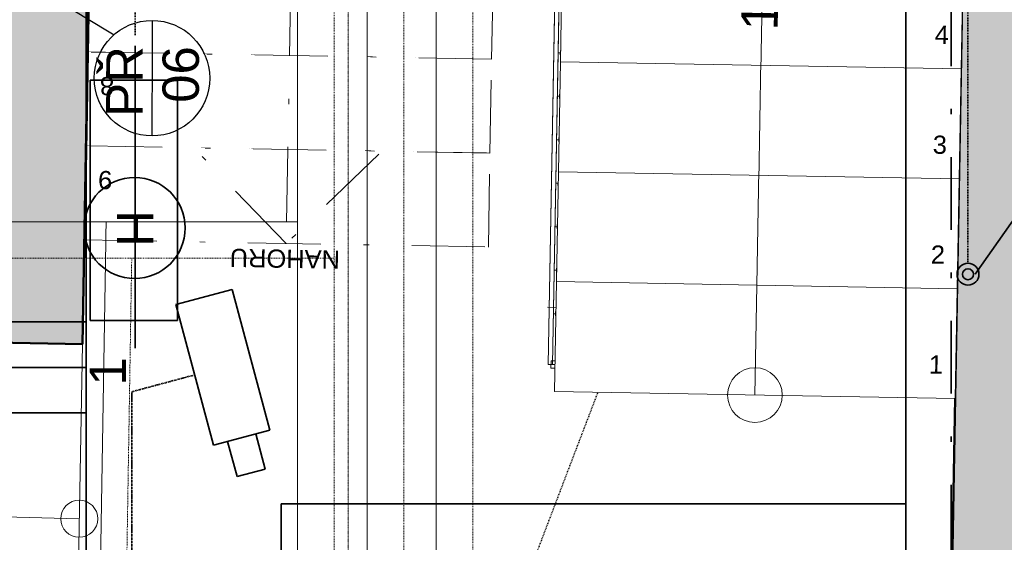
# Model space of a CAD drawing. Header units: millimetres. Extents: x -28761 to 4793, y -4271 to 20239.
# Tile 125 of 256: x -15752 to -13048, y 4495 to 5931. Entities that reach past the tile are written whole.
import ezdxf

# ---------------------------------------------------------------- set-up
doc = ezdxf.new("R2010")
doc.units = ezdxf.units.MM
doc.header["$MEASUREMENT"] = 0
for name, pattern in [('Telekomunikacni vodic', [9.25, 3, -0.75, 3, -0.75, 0.125, -0.75, 0.125, -0.75]), ('Wipeout_Contour', [1000, 0, -1000]), ('Čerchovaná', [450, 200, -117.5, 15, -117.5]), ('Čerchovaná S', [3.5, 1.5, -0.85, 0.3, -0.85]), ('Čárkovaná M', [4.5, 2.5, -2])]:
    doc.linetypes.add(name, pattern=pattern)
for name, color, linetype in [('5._POHLED ZÁPADNÍ_1_2D prvky - obecné', 7, 'Continuous'), ('5._POHLED ZÁPADNÍ_1_Anotace - S', 7, 'Continuous'), ('5._POHLED ZÁPADNÍ_1_Interiér - schodiště', 7, 'Continuous'), ('5._POHLED ZÁPADNÍ_1_Konstrukce - nenosné', 7, 'Continuous'), ('5._POHLED ZÁPADNÍ_1_Konstrukce - nosné', 7, 'Continuous'), ('5._POHLED ZÁPADNÍ_1_Kresby a obrázky', 7, 'Continuous'), ('5._POHLED ZÁPADNÍ_1_Nové_Anotace - S', 7, 'Continuous'), ('5._POHLED ZÁPADNÍ_1_Nové_Popis', 7, 'Continuous'), ('5._POHLED ZÁPADNÍ_1_Otvory – Dveře', 7, 'Continuous'), ('5._POHLED ZÁPADNÍ_1_Popis_CZ', 7, 'Continuous'), ('5._POHLED ZÁPADNÍ_1_TZB - elektroinstalace', 7, 'Continuous'), ('5._POHLED ZÁPADNÍ_1_TZB - voda', 7, 'Continuous'), ('5._POHLED ZÁPADNÍ_1_TZB - ZTI', 7, 'Continuous'), ('5._POHLED ZÁPADNÍ_1_Výplně - Povrchové', 7, 'Continuous'), ('5._POHLED ZÁPADNÍ_1_Výplně – Řezové', 7, 'Continuous'), ('5._POHLED ZÁPADNÍ_1_Značky - řezy', 7, 'Continuous')]:
    doc.layers.add(name, color=color, linetype=linetype)
doc.styles.add('GENEROVANÝ_STYL_1', font='txt')

msp = doc.modelspace()

# ---------------------------------------------------------------- hatches: boundary and pattern name
at = {"layer": '5._POHLED ZÁPADNÍ_1_Výplně – Řezové', "linetype": 'Continuous', "lineweight": 13}
msp.add_hatch(color=254, dxfattribs=at).paths.add_polyline_path([(-12794.2, 7636.4), (-13134.2, 7636.3), (-13251.8, 1010.5), (-12911.7, 1010.6)])

# ---------------------------------------------------------------- linework, layer by layer
at = {"layer": '5._POHLED ZÁPADNÍ_1_2D prvky - obecné', "color": 8, "linetype": 'Continuous', "lineweight": 13}
msp.add_line((-14302.1, 5141.4), (-13199.2, 5123.1), dxfattribs=at)
at = {"layer": '5._POHLED ZÁPADNÍ_1_Konstrukce - nenosné', "color": 8, "linetype": 'Continuous', "lineweight": 20}
for p, q in [((-14273.3, 5840), (-14261.3, 5839.8)), ((-14273.3, 5840), (-14261.3, 5839.8)), ((-14267.2, 5845.9), (-14267.4, 5833.9)), ((-14267.2, 5845.9), (-14267.4, 5833.9)), ((-14275.4, 5720.6), (-14263.4, 5720.4)), ((-14275.4, 5720.6), (-14263.4, 5720.4)), ((-14269.3, 5726.5), (-14269.5, 5714.5)), ((-14269.3, 5726.5), (-14269.5, 5714.5)), ((-14277.6, 5601.1), (-14265.6, 5600.9)), ((-14277.6, 5601.1), (-14265.6, 5600.9)), ((-14271.5, 5607), (-14271.7, 5595)), ((-14271.5, 5607), (-14271.7, 5595)), ((-14279.8, 5481.7), (-14267.8, 5481.5)), ((-14279.8, 5481.7), (-14267.8, 5481.5)), ((-14273.6, 5487.6), (-14273.9, 5475.6)), ((-14273.6, 5487.6), (-14273.9, 5475.6)), ((-14281.9, 5362.2), (-14269.9, 5362)), ((-14281.9, 5362.2), (-14269.9, 5362)), ((-14275.8, 5368.1), (-14276, 5356.1)), ((-14275.8, 5368.1), (-14276, 5356.1)), ((-14278, 5248.7), (-14278.2, 5236.7)), ((-14278, 5248.7), (-14278.2, 5236.7)), ((-14284.1, 5242.8), (-14272.1, 5242.6)), ((-14284.1, 5242.8), (-14272.1, 5242.6)), ((-14286.2, 5123.3), (-14274.2, 5123.1)), ((-14286.2, 5123.3), (-14274.2, 5123.1)), ((-14280.1, 5129.2), (-14280.4, 5117.2)), ((-14280.1, 5129.2), (-14280.4, 5117.2))]:
    msp.add_line(p, q, dxfattribs=at)
at = {"layer": '5._POHLED ZÁPADNÍ_1_Konstrukce - nenosné', "color": 8, "linetype": 'Continuous', "lineweight": 20, "flags": 128}
for points in [[(-14300.3, 4984.1), (-14265.3, 4983.5), (-14216.9, 7651.3), (-14251.9, 7651.9)], [(-14288.8, 4983.9), (-14276.8, 4983.7), (-14228.4, 7651.5), (-14240.4, 7651.7)], [(-14300.3, 4984.1), (-14265.3, 4983.5), (-14233.7, 6725.6), (-14269.1, 6706)], [(-14288.8, 4983.9), (-14276.8, 4983.7), (-14245.3, 6719.2), (-14257.4, 6712.5)], [(-14293, 4974), (-14273, 4973.6), (-14272.6, 4993.6), (-14292.6, 4994)], [(-14293, 4974), (-14273, 4973.6), (-14272.6, 4993.6), (-14292.6, 4994)]]:
    msp.add_lwpolyline(points, close=True, dxfattribs=at)
at = {"layer": '5._POHLED ZÁPADNÍ_1_Konstrukce - nosné', "color": 7, "linetype": 'Continuous', "lineweight": 50}
msp.add_line((-15579.3, 5039.9), (-15909.2, 5045.7), dxfattribs=at)
at = {"layer": '5._POHLED ZÁPADNÍ_1_Konstrukce - nosné', "color": 7, "linetype": 'Continuous', "lineweight": 50, "flags": 128}
msp.add_lwpolyline([(-13134.2, 7636.3), (-13251.8, 1010.5)], dxfattribs=at)
at = {"layer": '5._POHLED ZÁPADNÍ_1_Kresby a obrázky', "color": 8, "linetype": 'Continuous', "lineweight": 13}
msp.add_line((-15588.2, 4560), (-15793.2, 4565.3), dxfattribs=at)
msp.add_circle((-15588.2, 4560), 51, dxfattribs=at)
at = {"layer": '5._POHLED ZÁPADNÍ_1_Otvory – Dveře', "color": 8, "linetype": 'Continuous', "lineweight": 13}
for p, q in [((-15579.3, 5039.9), (-15909.2, 5045.7)), ((-15596.1, 4080.1), (-15579.3, 5039.9))]:
    msp.add_line(p, q, dxfattribs=at)
at = {"layer": '5._POHLED ZÁPADNÍ_1_TZB - elektroinstalace', "color": 92, "linetype": 'Continuous', "lineweight": 35, "true_color": 0x00d700, "flags": 128}
for points in [[(-15168.4, 5189.7), (-15323, 5148.3)], [(-15168.4, 5189.7), (-15323, 5148.3)], [(-15064.9, 4803.3), (-15168.4, 5189.7)], [(-15064.9, 4803.3), (-15168.4, 5189.7)], [(-15323, 5148.3), (-15219.4, 4761.9)], [(-15323, 5148.3), (-15219.4, 4761.9)], [(-15568.9, 2350.8), (-15568.9, 4850.8), (-16318.9, 4850.8), (-16318.9, 5010.1)], [(-15219.4, 4761.9), (-15064.9, 4803.3)], [(-15219.4, 4761.9), (-15064.9, 4803.3)], [(-15077.7, 4696.4), (-15103.5, 4793)], [(-15077.7, 4696.4), (-15103.5, 4793)], [(-15180.8, 4772.2), (-15154.9, 4675.7)], [(-15180.8, 4772.2), (-15154.9, 4675.7)], [(-15077.7, 4696.4), (-15154.9, 4675.7)], [(-15077.7, 4696.4), (-15154.9, 4675.7)]]:
    msp.add_lwpolyline(points, dxfattribs=at)
at = {"layer": '5._POHLED ZÁPADNÍ_1_TZB - elektroinstalace', "color": 92, "linetype": 'Telekomunikacni vodic', "lineweight": 35, "true_color": 0x00d700, "flags": 128}
msp.add_lwpolyline([(-15443.9, 1153.6), (-15443.9, 4908.8), (-15271.2, 4955.1)], dxfattribs=at)
msp.add_lwpolyline([(-15443.9, 1153.6), (-15443.9, 4908.8), (-15271.2, 4955.1)], dxfattribs=at)
at = {"layer": '5._POHLED ZÁPADNÍ_1_TZB - elektroinstalace', "color": 92, "linetype": 'Čerchovaná', "lineweight": 35, "true_color": 0x00d700, "flags": 128}
msp.add_lwpolyline([(-16231.4, 2475.8), (-16193.9, 2475.8), (-16193.9, 2225.8), (-15568.9, 2225.8), (-15568.9, 4850.8), (-16193.9, 4850.8), (-16193.9, 4350.8), (-16231.4, 4350.8)], dxfattribs=at)
at = {"layer": '5._POHLED ZÁPADNÍ_1_TZB - voda', "color": 142, "linetype": 'Čárkovaná M', "lineweight": 35, "true_color": 0x0080c0}
msp.add_line((-13147.9, 5261.6), (-13147.9, 8688.1), dxfattribs=at)
at = {"layer": '5._POHLED ZÁPADNÍ_1_TZB - voda', "color": 142, "linetype": 'Continuous', "lineweight": 35, "true_color": 0x0080c0}
for p, q in [((-13127.9, 5231.9), (-12650.9, 5911.3)), ((-15558.4, 5104.9), (-15318.4, 5104.9))]:
    msp.add_line(p, q, dxfattribs=at)
at = {"layer": '5._POHLED ZÁPADNÍ_1_TZB - ZTI', "color": 6, "linetype": 'Čárkovaná M', "lineweight": 20}
for p, q in [((-14888.5, 5275.4), (-16184.7, 5275.4)), ((-15512.5, 1091.7), (-15444.1, 5275.4))]:
    msp.add_line(p, q, dxfattribs=at)

# ---------------------------------------------------------------- texts
at = {"layer": '5._POHLED ZÁPADNÍ_1_Anotace - S', "color": 7, "linetype": 'Continuous', "lineweight": 20, "insert": (-15459.9, 5003.7), "char_height": 100, "attachment_point": 9, "rotation": 89.9831, "style": 'GENEROVANÝ_STYL_1'}
msp.add_mtext('\\A1;{\\pqr;\\fArial|b0|i0|c238|p38;1}', dxfattribs=at)

# ---------------------------------------------------------------- wipeouts: each hides what was drawn before it
at = {"color": 254, "linetype": 'Wipeout_Contour', "lineweight": 0, "ltscale": 64602.94055}
msp.add_wipeout([(-15565.7, 5842.1), (-14455.8, 5822.6), (-14451.3, 6080.7), (-15561.1, 6100.2)], dxfattribs=at).dxf.layer = '5._POHLED ZÁPADNÍ_1_Výplně - Povrchové'

# ---------------------------------------------------------------- next in the draw order: linework, layer by layer
at = {"layer": '5._POHLED ZÁPADNÍ_1_Interiér - schodiště', "color": 8, "linetype": 'Čerchovaná', "lineweight": 13}
for p, q in [((-15561.1, 6100.2), (-15565.7, 5842.1)), ((-14455.8, 5822.6), (-14451.3, 6080.7)), ((-15565.7, 5842.1), (-14455.8, 5822.6))]:
    msp.add_line(p, q, dxfattribs=at)
at = {"layer": '5._POHLED ZÁPADNÍ_1_Nové_Popis', "color": 1, "linetype": 'Continuous', "lineweight": 25}
msp.add_line((-15612.6, 5961.9), (-15492.1, 5889.1), dxfattribs=at)
at = {"layer": '5._POHLED ZÁPADNÍ_1_TZB - voda', "color": 142, "linetype": 'Čárkovaná M', "lineweight": 35, "true_color": 0x0080c0}
msp.add_line((-15434.5, 5888.7), (-15434.5, 8950.6), dxfattribs=at)

# ---------------------------------------------------------------- next in the draw order: wipeouts: each hides what was drawn before it
at = {"color": 254, "linetype": 'Wipeout_Contour', "lineweight": 0, "ltscale": 64245.683511}
msp.add_wipeout([(-15570.2, 5584.1), (-14460.4, 5564.5), (-14455.8, 5822.6), (-15565.7, 5842.1)], dxfattribs=at).dxf.layer = '5._POHLED ZÁPADNÍ_1_Výplně - Povrchové'

# ---------------------------------------------------------------- next in the draw order: linework, layer by layer
at = {"layer": '5._POHLED ZÁPADNÍ_1_Interiér - schodiště', "color": 8, "linetype": 'Čerchovaná', "lineweight": 13}
for p, q in [((-15565.7, 5842.1), (-15570.2, 5584.1)), ((-14455.8, 5822.6), (-15565.7, 5842.1)), ((-14460.4, 5564.5), (-14455.8, 5822.6)), ((-15570.2, 5584.1), (-14460.4, 5564.5))]:
    msp.add_line(p, q, dxfattribs=at)
at = {"layer": '5._POHLED ZÁPADNÍ_1_Nové_Popis', "color": 1, "linetype": 'Continuous', "lineweight": 25}
msp.add_line((-15388.1, 5928.7), (-15388.6, 5611.6), dxfattribs=at)
msp.add_circle((-15388.3, 5770.1), 158.6, dxfattribs=at)
at = {"layer": '5._POHLED ZÁPADNÍ_1_TZB - voda', "color": 142, "linetype": 'Continuous', "lineweight": 35, "true_color": 0x0080c0}
msp.add_line((-15318.4, 5764.9), (-15558.4, 5764.9), dxfattribs=at)

# ---------------------------------------------------------------- next in the draw order: texts
at = {"layer": '5._POHLED ZÁPADNÍ_1_Interiér - schodiště', "color": 8, "linetype": 'Continuous', "lineweight": 13, "insert": (-15492.8, 5748.4), "char_height": 50, "attachment_point": 4, "rotation": 178.9912, "style": 'GENEROVANÝ_STYL_1'}
msp.add_mtext('\\A1;{\\pql;\\fArial|b0|i0|c238|p38;8}', dxfattribs=at)
at = {"layer": '5._POHLED ZÁPADNÍ_1_Popis_CZ', "color": 1, "linetype": 'Continuous', "lineweight": 25, "insert": (-15386.3, 5761), "char_height": 100, "attachment_point": 5, "rotation": 89.9048, "line_spacing_factor": 0.927795, "style": 'GENEROVANÝ_STYL_1'}
msp.add_mtext('\\A1;{\\pqc;\\fArial|b0|i0|c238|p38;PŘ\\P\\pqc;\\fArial|b0|i0|c238|p38; 0\\fArial|b0|i0|c238|p38;6}', dxfattribs=at)

# ---------------------------------------------------------------- next in the draw order: wipeouts: each hides what was drawn before it
at = {"color": 254, "linetype": 'Wipeout_Contour', "lineweight": 0, "ltscale": 63903.123324}
msp.add_wipeout([(-14460.4, 5564.5), (-15570.2, 5584.1), (-15574.8, 5326), (-14464.9, 5306.4)], dxfattribs=at).dxf.layer = '5._POHLED ZÁPADNÍ_1_Výplně - Povrchové'

# ---------------------------------------------------------------- next in the draw order: hatches: boundary and pattern name
at = {"layer": '5._POHLED ZÁPADNÍ_1_Výplně – Řezové', "linetype": 'Continuous', "lineweight": 13}
msp.add_hatch(color=254, dxfattribs=at).paths.add_polyline_path([(-15909.2, 5045.7), (-15579.3, 5039.9), (-15510.4, 8982.2), (-15839.9, 9012.4)])

# ---------------------------------------------------------------- next in the draw order: linework, layer by layer
at = {"layer": '5._POHLED ZÁPADNÍ_1_Interiér - schodiště', "color": 8, "linetype": 'Čerchovaná', "lineweight": 13}
for p, q in [((-14983.5, 7380.9), (-15015.3, 5574.3)), ((-14983.5, 7380.9), (-15015.3, 5574.3)), ((-15570.2, 5584.1), (-15574.8, 5326)), ((-14460.4, 5564.5), (-15570.2, 5584.1)), ((-15019.8, 5316.2), (-15265.4, 5570.5)), ((-15019.8, 5316.2), (-15265.4, 5570.5)), ((-15015.3, 5574.3), (-15019.8, 5316.2)), ((-15015.3, 5574.3), (-15019.8, 5316.2)), ((-14765.5, 5561.7), (-15019.8, 5316.2)), ((-14765.5, 5561.7), (-15019.8, 5316.2)), ((-14464.9, 5306.4), (-14460.4, 5564.5)), ((-15574.8, 5326), (-14464.9, 5306.4))]:
    msp.add_line(p, q, dxfattribs=at)
at = {"layer": '5._POHLED ZÁPADNÍ_1_Konstrukce - nosné', "color": 7, "linetype": 'Continuous', "lineweight": 50, "flags": 128}
msp.add_lwpolyline([(-15579.3, 5039.9), (-15510.4, 8982.2)], dxfattribs=at)
at = {"layer": '5._POHLED ZÁPADNÍ_1_Nové_Anotace - S', "color": 1, "linetype": 'Čárkovaná M', "lineweight": 25}
msp.add_line((-15649.8, 1009.8), (-13134.6, 7607), dxfattribs=at)
at = {"layer": '5._POHLED ZÁPADNÍ_1_TZB - elektroinstalace', "color": 92, "linetype": 'Telekomunikacni vodic', "lineweight": 35, "true_color": 0x00d700, "flags": 128}
for points in [[(-15496.7, 1100.8), (-15568.9, 1100.8), (-15568.9, 5100.8), (-16068.9, 5100.8), (-16068.9, 9600.8), (-20293.9, 10035.8), (-20193.9, 18475.8), (-20818.9, 18475.8), (-20818.9, 18975.8), (-24116.7, 19246.5)], [(-15496.7, 1100.8), (-15568.9, 1100.8), (-15568.9, 5100.8), (-16068.9, 5100.8), (-16068.9, 9600.8), (-20293.9, 10035.8), (-20193.9, 18475.8), (-20818.9, 18475.8), (-20818.9, 18975.8), (-24116.7, 19246.5)], [(-16318.9, 7100.8), (-16193.9, 7100.8), (-16193.9, 4975.8), (-15568.9, 4975.8), (-15568.9, 975.8), (-15818.9, 975.8)], [(-16318.9, 7100.8), (-16193.9, 7100.8), (-16193.9, 4975.8), (-15568.9, 4975.8), (-15568.9, 975.8), (-15818.9, 975.8)]]:
    msp.add_lwpolyline(points, dxfattribs=at)
at = {"layer": '5._POHLED ZÁPADNÍ_1_TZB - elektroinstalace', "color": 92, "linetype": 'Continuous', "lineweight": 35, "true_color": 0x00d700, "flags": 128}
msp.add_lwpolyline([(-15534.6, 7350.8), (-15568.9, 7350.8), (-15568.9, 4850.8)], dxfattribs=at)
at = {"layer": '5._POHLED ZÁPADNÍ_1_TZB - voda', "color": 142, "linetype": 'Continuous', "lineweight": 35, "true_color": 0x0080c0}
for p, q in [((-15434.5, 5028.3), (-15434.5, 5858.7)), ((-15558.4, 5764.9), (-15558.4, 5104.9)), ((-15318.4, 5104.9), (-15318.4, 5764.9))]:
    msp.add_line(p, q, dxfattribs=at)
at = {"layer": '5._POHLED ZÁPADNÍ_1_TZB - voda', "color": 5, "linetype": 'Continuous', "lineweight": 25}
msp.add_circle((-15436.1, 5358.7), 138.7, dxfattribs=at)
at = {"layer": '5._POHLED ZÁPADNÍ_1_TZB - voda', "color": 142, "linetype": 'Continuous', "lineweight": 35, "true_color": 0x0080c0}
msp.add_circle((-15436.1, 5358.7), 138.7, dxfattribs=at)
at = {"layer": '5._POHLED ZÁPADNÍ_1_TZB - ZTI', "color": 6, "linetype": 'Čárkovaná M', "lineweight": 20}
for p, q in [((-14507.8, 7177.9), (-14507.8, 4043.7)), ((-14697.4, 6708.2), (-14697.4, 3851)), ((-14888.5, 6272.1), (-14888.5, 3651))]:
    msp.add_line(p, q, dxfattribs=at)
at = {"layer": '5._POHLED ZÁPADNÍ_1_TZB - ZTI', "color": 6, "linetype": 'Continuous', "lineweight": 20}
for p, q in [((-14607.9, 7141.1), (-14607.9, 3946.7)), ((-14797.4, 6671.4), (-14797.4, 3754.1)), ((-14988.5, 6235.2), (-14988.5, 3554.1)), ((-14988.5, 5375.4), (-16184.7, 5375.4)), ((-15584.9, 1081), (-15514.7, 5375.4))]:
    msp.add_line(p, q, dxfattribs=at)
at = {"layer": '5._POHLED ZÁPADNÍ_1_Značky - řezy', "color": 154, "linetype": 'Čerchovaná S', "lineweight": 13}
msp.add_line((-14850.1, 19646), (-14850.1, -411.8), dxfattribs=at)

# ---------------------------------------------------------------- next in the draw order: texts
at = {"layer": '5._POHLED ZÁPADNÍ_1_Anotace - S', "color": 5, "linetype": 'Continuous', "lineweight": 25, "insert": (-15484.7, 5357.3), "char_height": 100, "attachment_point": 8, "rotation": 270.0169, "style": 'GENEROVANÝ_STYL_1'}
msp.add_mtext('\\A1;{\\pqc;\\fArial|b0|i0|c238|p38;H}', dxfattribs=at)
at = {"layer": '5._POHLED ZÁPADNÍ_1_Interiér - schodiště', "color": 8, "linetype": 'Continuous', "lineweight": 13, "char_height": 50, "attachment_point": 4, "rotation": 178.9912, "style": 'GENEROVANÝ_STYL_1'}
for s, insert in [('\\A1;{\\pql;\\fArial|b0|i0|c238|p38;9}', (-15497.4, 5490.3)), ('\\A1;{\\pql;\\fArial|b0|i0|c238|p38;NAHORU}', (-14872.3, 5271.8))]:
    msp.add_mtext(s, dxfattribs=dict(at, insert=insert))

# ---------------------------------------------------------------- next in the draw order: wipeouts: each hides what was drawn before it
at = {"color": 254, "linetype": 'Wipeout_Contour', "lineweight": 0, "ltscale": 58525.827808}
msp.add_wipeout([(-14277.4, 5211.3), (-14282.8, 4909.4), (-13182.9, 4889.9), (-13177.6, 5191.8)], dxfattribs=at).dxf.layer = '5._POHLED ZÁPADNÍ_1_Výplně - Povrchové'

# ---------------------------------------------------------------- next in the draw order: linework, layer by layer
at = {"layer": '5._POHLED ZÁPADNÍ_1_Interiér - schodiště', "color": 8, "linetype": 'Continuous', "lineweight": 13}
for p, q in [((-14277.4, 5211.3), (-14282.8, 4909.4)), ((-13177.6, 5191.8), (-14277.4, 5211.3)), ((-13182.9, 4889.9), (-13177.6, 5191.8)), ((-14282.8, 4909.4), (-13182.9, 4889.9))]:
    msp.add_line(p, q, dxfattribs=at)
for start, end in [(0, 180), (180, 0)]:
    msp.add_arc((-13732.9, 4899.7), 75, start, end, dxfattribs=at)

# ---------------------------------------------------------------- next in the draw order: texts
at = {"layer": '5._POHLED ZÁPADNÍ_1_Interiér - schodiště', "color": 8, "linetype": 'Continuous', "lineweight": 13, "insert": (-13255.3, 4984), "char_height": 50, "attachment_point": 4, "rotation": 358.9807, "style": 'GENEROVANÝ_STYL_1'}
msp.add_mtext('\\A1;{\\pql;\\fArial|b0|i0|c238|p38;1}', dxfattribs=at)

# ---------------------------------------------------------------- next in the draw order: wipeouts: each hides what was drawn before it
at = {"color": 254, "linetype": 'Wipeout_Contour', "lineweight": 0, "ltscale": 58934.034168}
msp.add_wipeout([(-14272, 5513.2), (-14277.4, 5211.3), (-13177.6, 5191.8), (-13172.2, 5493.7)], dxfattribs=at).dxf.layer = '5._POHLED ZÁPADNÍ_1_Výplně - Povrchové'

# ---------------------------------------------------------------- next in the draw order: linework, layer by layer
at = {"layer": '5._POHLED ZÁPADNÍ_1_Interiér - schodiště', "color": 8, "linetype": 'Continuous', "lineweight": 13}
for p, q in [((-14272, 5513.2), (-14277.4, 5211.3)), ((-13172.2, 5493.7), (-14272, 5513.2)), ((-13177.6, 5191.8), (-13172.2, 5493.7)), ((-14277.4, 5211.3), (-13177.6, 5191.8)), ((-13732.9, 4899.7), (-13727.5, 5201.6))]:
    msp.add_line(p, q, dxfattribs=at)
at = {"layer": '5._POHLED ZÁPADNÍ_1_TZB - voda', "color": 142, "linetype": 'Continuous', "lineweight": 35, "true_color": 0x0080c0}
for radius in [30, 15]:
    msp.add_circle((-13147.9, 5231.6), radius, dxfattribs=at)

# ---------------------------------------------------------------- next in the draw order: texts
at = {"layer": '5._POHLED ZÁPADNÍ_1_Interiér - schodiště', "color": 8, "linetype": 'Continuous', "lineweight": 13, "insert": (-13249.9, 5285.9), "char_height": 50, "attachment_point": 4, "rotation": 358.9807, "style": 'GENEROVANÝ_STYL_1'}
msp.add_mtext('\\A1;{\\pql;\\fArial|b0|i0|c238|p38;2}', dxfattribs=at)

# ---------------------------------------------------------------- next in the draw order: wipeouts: each hides what was drawn before it
at = {"color": 254, "linetype": 'Wipeout_Contour', "lineweight": 0, "ltscale": 59364.026014}
msp.add_wipeout([(-14266.7, 5815.2), (-14272, 5513.2), (-13172.2, 5493.7), (-13166.8, 5795.6)], dxfattribs=at).dxf.layer = '5._POHLED ZÁPADNÍ_1_Výplně - Povrchové'

# ---------------------------------------------------------------- next in the draw order: linework, layer by layer
at = {"layer": '5._POHLED ZÁPADNÍ_1_Interiér - schodiště', "color": 8, "linetype": 'Continuous', "lineweight": 13}
for p, q in [((-14266.7, 5815.2), (-14272, 5513.2)), ((-13166.8, 5795.6), (-14266.7, 5815.2)), ((-13172.2, 5493.7), (-13166.8, 5795.6)), ((-14272, 5513.2), (-13172.2, 5493.7))]:
    msp.add_line(p, q, dxfattribs=at)
at = {"layer": '5._POHLED ZÁPADNÍ_1_TZB - elektroinstalace', "color": 92, "linetype": 'Continuous', "lineweight": 35, "true_color": 0x00d700, "flags": 128}
msp.add_lwpolyline([(-16318.9, 5600.8), (-16193.9, 5600.8), (-16193.9, 4975.8), (-15568.9, 4975.8), (-15568.9, 975.8), (-13193.9, 975.8), (-13193.9, 1600.8)], dxfattribs=at)
msp.add_lwpolyline([(-16318.9, 5600.8), (-16193.9, 5600.8), (-16193.9, 4975.8), (-15568.9, 4975.8), (-15568.9, 975.8), (-13193.9, 975.8), (-13193.9, 1600.8)], dxfattribs=at)

# ---------------------------------------------------------------- next in the draw order: texts
at = {"layer": '5._POHLED ZÁPADNÍ_1_Interiér - schodiště', "color": 8, "linetype": 'Continuous', "lineweight": 13, "insert": (-13244.5, 5587.4), "char_height": 50, "attachment_point": 4, "rotation": 358.9807, "style": 'GENEROVANÝ_STYL_1'}
msp.add_mtext('\\A1;{\\pql;\\fArial|b0|i0|c238|p38;3}', dxfattribs=at)

# ---------------------------------------------------------------- next in the draw order: wipeouts: each hides what was drawn before it
at = {"color": 254, "linetype": 'Wipeout_Contour', "lineweight": 0, "ltscale": 59815.331748}
msp.add_wipeout([(-14261.3, 6117.1), (-14266.7, 5815.2), (-13166.8, 5795.6), (-13161.5, 6097.5)], dxfattribs=at).dxf.layer = '5._POHLED ZÁPADNÍ_1_Výplně - Povrchové'

# ---------------------------------------------------------------- next in the draw order: linework, layer by layer
at = {"layer": '5._POHLED ZÁPADNÍ_1_Interiér - schodiště', "color": 8, "linetype": 'Continuous', "lineweight": 13}
for p, q in [((-13727.5, 5201.6), (-13689.9, 7314.9)), ((-14261.3, 6117.1), (-14266.7, 5815.2)), ((-13166.8, 5795.6), (-13161.5, 6097.5)), ((-14266.7, 5815.2), (-13166.8, 5795.6))]:
    msp.add_line(p, q, dxfattribs=at)
at = {"layer": '5._POHLED ZÁPADNÍ_1_TZB - elektroinstalace', "color": 92, "linetype": 'Continuous', "lineweight": 35, "true_color": 0x00d700, "flags": 128}
for points in [[(-13193.9, 1600.8), (-13193.9, 975.8), (-15568.9, 975.8), (-15568.9, 5100.8), (-16068.9, 5100.8), (-16068.9, 9600.8), (-15748.2, 14412.4)], [(-13193.9, 1600.8), (-13193.9, 975.8), (-15568.9, 975.8), (-15568.9, 5100.8), (-16068.9, 5100.8), (-16068.9, 9600.8), (-15748.2, 14412.4)], [(-19693.9, 10213.3), (-19693.9, 9975.8), (-16068.9, 9600.8), (-16068.9, 9100.8), (-16068.9, 5100.8), (-15568.9, 5100.8), (-15568.9, 975.8), (-13193.9, 975.8), (-13193.9, 1600.8)], [(-19693.9, 10213.3), (-19693.9, 9975.8), (-16068.9, 9600.8), (-16068.9, 9100.8), (-16068.9, 5100.8), (-15568.9, 5100.8), (-15568.9, 975.8), (-13193.9, 975.8), (-13193.9, 1600.8)], [(-13193.9, 1600.8), (-13193.9, 975.8), (-15568.9, 975.8), (-15568.9, 5100.8), (-16068.9, 5100.8), (-16068.9, 9600.8), (-13193.9, 9350.8)], [(-13193.9, 1600.8), (-13193.9, 975.8), (-15568.9, 975.8), (-15568.9, 5100.8), (-16068.9, 5100.8), (-16068.9, 9600.8), (-13193.9, 9350.8)], [(-15033.4, 1225.8), (-15033.4, 4600.8), (-13318.9, 4600.8), (-13318.9, 8600.8), (-14068.9, 8675.8)], [(-13193.9, 1600.8), (-13193.9, 975.8), (-15568.9, 975.8), (-15568.9, 5100.8), (-15568.9, 8350.8), (-15443.9, 8350.8)], [(-13193.9, 1600.8), (-13193.9, 975.8), (-15568.9, 975.8), (-15568.9, 5100.8), (-15568.9, 8350.8), (-15443.9, 8350.8)], [(-14068.9, 1013.3), (-14068.9, 975.8), (-13318.9, 975.8), (-13318.9, 7225.8)], [(-14068.9, 1013.3), (-14068.9, 975.8), (-13318.9, 975.8), (-13318.9, 7225.8)]]:
    msp.add_lwpolyline(points, dxfattribs=at)
at = {"layer": '5._POHLED ZÁPADNÍ_1_TZB - elektroinstalace', "color": 92, "linetype": 'Čerchovaná', "lineweight": 35, "true_color": 0x00d700, "flags": 128}
msp.add_lwpolyline([(-14068.9, 8795.8), (-13193.9, 8725.8), (-13193.9, 6475.8), (-13193.9, 3350.8), (-14318.9, 3350.8)], dxfattribs=at)

# ---------------------------------------------------------------- next in the draw order: texts
at = {"layer": '5._POHLED ZÁPADNÍ_1_Interiér - schodiště', "color": 8, "linetype": 'Continuous', "lineweight": 13, "attachment_point": 4, "style": 'GENEROVANÝ_STYL_1'}
for s, insert, char_height, rotation in [('\\A1;{\\pql;\\fArial|b0|i0|c238|p38;10x168/300}', (-13719.9, 5901.8), 100, 88.9807), ('\\A1;{\\pql;\\fArial|b0|i0|c238|p38;4}', (-13239.1, 5889.7), 50, 358.9807)]:
    msp.add_mtext(s, dxfattribs=dict(at, insert=insert, char_height=char_height, rotation=rotation))

doc.saveas('drawing.dxf')
